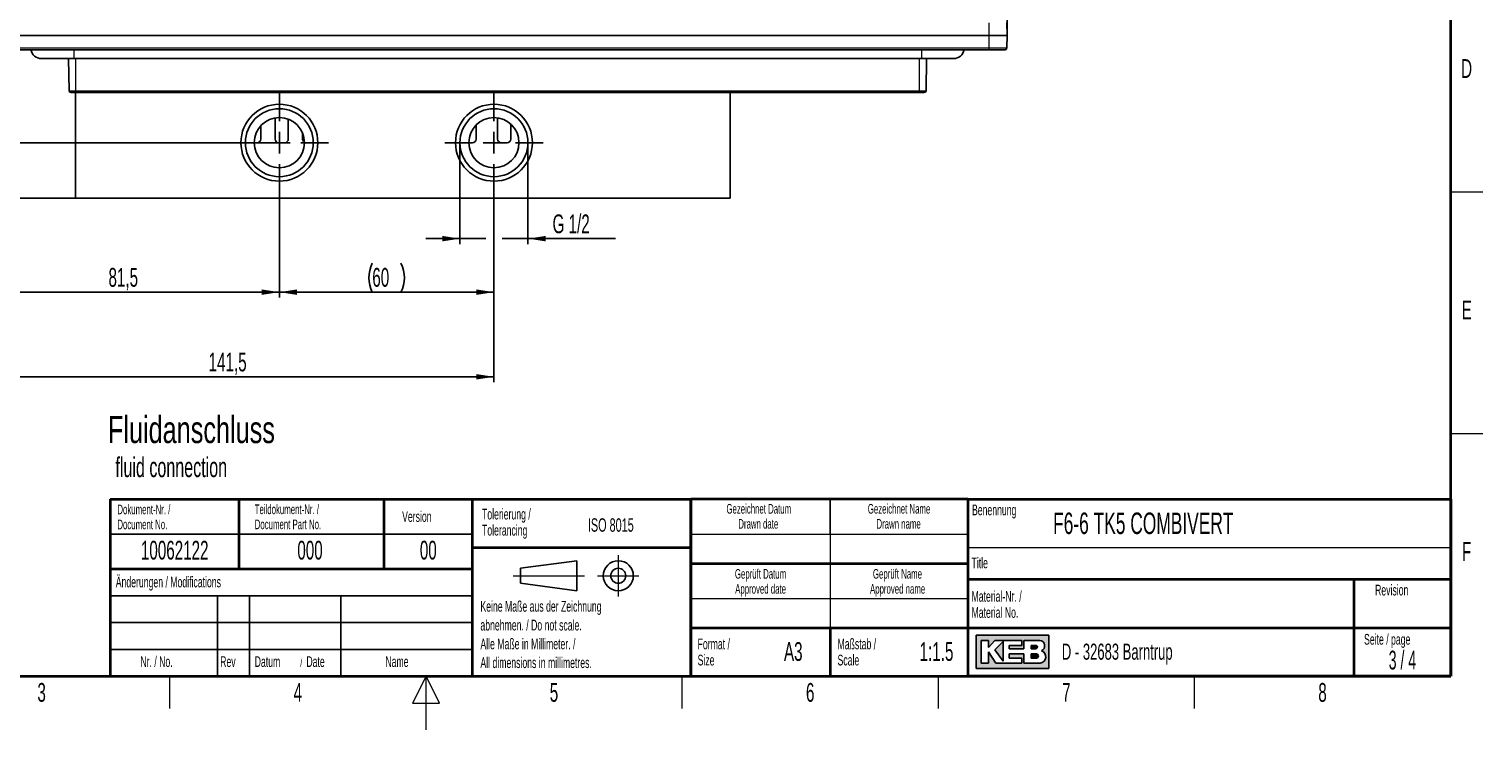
# Paper-space layout 'Blatt3' of a CAD drawing. Header units: millimetres. Extents: x 5 to 418, y 2 to 292.
# Tile 2 of 28: x 143 to 414, y 2 to 133. Entities that reach past the tile are written whole.
import ezdxf

# ---------------------------------------------------------------- set-up
doc = ezdxf.new("R2010")
doc.units = ezdxf.units.MM
doc.layers.add('SLD-0', color=7, linetype='Continuous')
doc.styles.add('SLDTEXTSTYLE0', font='TXT', dxfattribs={"width": 0.7})
doc.styles.add('SLDTEXTSTYLE1', font='TXT', dxfattribs={"width": 0.605})
doc.styles.add('SLDTEXTSTYLE2', font='TXT', dxfattribs={"width": 0.563})
doc.dimstyles.new('SLDDIMSTYLE3', dxfattribs={"dimtxt": 3.5, "dimasz": 3.302, "dimexe": 0, "dimexo": 0.0625, "dimgap": 0.875, "dimtad": 1, "dimlfac": 1.5, "dimrnd": 1e-09, "dimzin": 12, "dimdsep": 46, "dimtxsty": 'SLDTEXTSTYLE1', "dimsah": 1, "dimcen": 0.09, "dimadec": 0, "dimazin": 3, "dimtfac": 1, "dimtofl": 0, "dimtmove": 0, "dimatfit": 3, "dimfxl": 1, "dimfrac": 2, "dimtolj": 1, "dimtzin": 12, "dimarcsym": 0})
doc.dimstyles.new('SLDDIMSTYLE4', dxfattribs={"dimtxt": 3.5, "dimasz": 3.302, "dimexe": 0, "dimexo": 0.0625, "dimgap": 0.875, "dimtad": 1, "dimlfac": 1.5, "dimrnd": 1e-09, "dimzin": 12, "dimdsep": 46, "dimtxsty": 'SLDTEXTSTYLE1', "dimsah": 1, "dimcen": 0.09, "dimadec": 0, "dimazin": 3, "dimtfac": 1, "dimtmove": 0, "dimatfit": 0, "dimfxl": 1, "dimfrac": 2, "dimtolj": 1, "dimtzin": 12, "dimarcsym": 0})

# ---------------------------------------------------------------- blocks, each defined once
blk = doc.blocks.new('_D_10')
at = {"layer": 'SLD-0', "color": 7}
for p, q in [((133.8286861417, 128.7603251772), (120.5041386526, 128.7603251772)), ((121.5041386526, 128.7603251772), (121.5041386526, 111.4269918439)), ((138.6620194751, 128.7603251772), (136.8286861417, 128.7603251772)), ((133.8286861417, 111.4269918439), (120.5041386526, 111.4269918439)), ((189.6620194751, 111.4269918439), (136.8286861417, 111.4269918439))]:
    blk.add_line(p, q, dxfattribs=at)
for points in [[(121.5041386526, 128.7603251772), (120.9961386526, 125.4583251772), (122.0121386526, 125.4583251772)], [(121.5041386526, 111.4269918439), (122.0121386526, 114.7289918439), (120.9961386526, 114.7289918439)]]:
    blk.add_solid(points, dxfattribs=at)
at = {"layer": 'SLD-0', "color": 7, "insert": (116.9924013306, 117.4200474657), "char_height": 3.5, "attachment_point": 1, "rotation": 90.00000000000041, "style": 'SLDTEXTSTYLE1'}
blk.add_mtext('26', dxfattribs=at)
blk = doc.blocks.new('_D_11')
at = {"layer": 'SLD-0', "color": 7}
for p, q in [((133.8286861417, 128.7603251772), (106.3753702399, 128.7603251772)), ((107.3753702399, 128.7603251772), (107.3753702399, 101.0936585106)), ((138.6620194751, 128.7603251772), (136.8286861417, 128.7603251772)), ((133.8286861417, 101.0936585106), (106.3753702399, 101.0936585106)), ((151.6620194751, 101.0936585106), (136.8286861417, 101.0936585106))]:
    blk.add_line(p, q, dxfattribs=at)
for centre, radius, start, end in [((104.6896063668, 114.2342833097), 6.005550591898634, 63.4349488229, 116.5650511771), ((104.6896063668, 115.6197001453), 6.005550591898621, 243.4349488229, 296.5650511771)]:
    blk.add_arc(centre, radius, start, end, dxfattribs=at)
for points in [[(107.3753702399, 128.7603251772), (106.8673702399, 125.4583251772), (107.8833702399, 125.4583251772)], [(107.3753702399, 101.0936585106), (107.8833702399, 104.3956585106), (106.8673702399, 104.3956585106)]]:
    blk.add_solid(points, dxfattribs=at)
at = {"layer": 'SLD-0', "color": 7, "insert": (102.8636329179, 110.2481723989), "char_height": 3.5, "attachment_point": 1, "rotation": 90.00000000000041, "style": 'SLDTEXTSTYLE1'}
blk.add_mtext('41,5', dxfattribs=at)
blk = doc.blocks.new('_D_12')
at = {"layer": 'SLD-0', "color": 7}
for p, q in [((135.3286861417, 131.4269918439), (135.3286861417, 82.5739688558)), ((189.6620194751, 102.2603251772), (189.6620194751, 82.5739688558)), ((135.3286861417, 83.5739688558), (189.6620194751, 83.5739688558))]:
    blk.add_line(p, q, dxfattribs=at)
for points in [[(135.3286861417, 83.5739688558), (138.6306861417, 83.0659688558), (138.6306861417, 84.0819688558)], [(189.6620194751, 83.5739688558), (186.3600194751, 84.0819688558), (186.3600194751, 83.0659688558)]]:
    blk.add_solid(points, dxfattribs=at)
at = {"layer": 'SLD-0', "color": 7, "insert": (157.8165334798, 88.0857061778), "char_height": 3.5, "attachment_point": 1, "style": 'SLDTEXTSTYLE1'}
blk.add_mtext('81,5', dxfattribs=at)
blk = doc.blocks.new('_D_13')
at = {"layer": 'SLD-0', "color": 7}
for p, q in [((189.6620194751, 102.2603251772), (189.6620194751, 82.5739688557)), ((229.6620194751, 102.2603251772), (229.6620194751, 82.5739688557)), ((189.6620194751, 83.5739688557), (229.6620194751, 83.5739688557))]:
    blk.add_line(p, q, dxfattribs=at)
for centre, start, end in [((212.3599362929, 86.2597327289), 153.4349488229, 206.5650511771), ((206.96410289, 86.2597327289), 333.4349488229, 26.5650511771)]:
    blk.add_arc(centre, 6.005550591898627, start, end, dxfattribs=at)
for points in [[(189.6620194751, 83.5739688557), (192.9640194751, 83.0659688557), (192.9640194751, 84.0819688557)], [(229.6620194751, 83.5739688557), (226.3600194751, 84.0819688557), (226.3600194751, 83.0659688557)]]:
    blk.add_solid(points, dxfattribs=at)
at = {"layer": 'SLD-0', "color": 7, "insert": (206.9884085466, 88.0857061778), "char_height": 3.5, "attachment_point": 1, "style": 'SLDTEXTSTYLE1'}
blk.add_mtext('60', dxfattribs=at)
blk = doc.blocks.new('_D_14')
at = {"layer": 'SLD-0', "color": 7}
for p, q in [((135.3286861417, 131.4269918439), (135.3286861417, 66.8003379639)), ((229.6620194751, 102.2603251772), (229.6620194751, 66.8003379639)), ((135.3286861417, 67.8003379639), (229.6620194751, 67.8003379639))]:
    blk.add_line(p, q, dxfattribs=at)
for points in [[(135.3286861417, 67.8003379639), (138.6306861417, 67.2923379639), (138.6306861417, 68.3083379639)], [(229.6620194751, 67.8003379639), (226.3600194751, 68.3083379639), (226.3600194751, 67.2923379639)]]:
    blk.add_solid(points, dxfattribs=at)
at = {"layer": 'SLD-0', "color": 7, "insert": (176.4797279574, 72.3120752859), "char_height": 3.5, "attachment_point": 1, "style": 'SLDTEXTSTYLE1'}
blk.add_mtext('141,5', dxfattribs=at)
blk = doc.blocks.new('_D_15')
at = {"layer": 'SLD-0', "color": 7}
for p, q in [((189.9838176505, 248.6936585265), (106.3753702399, 248.6936585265)), ((107.3753702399, 128.7603251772), (107.3753702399, 248.6936585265)), ((138.6620194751, 128.7603251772), (106.3753702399, 128.7603251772))]:
    blk.add_line(p, q, dxfattribs=at)
for points in [[(107.3753702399, 248.6936585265), (106.8673702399, 245.3916585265), (107.8833702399, 245.3916585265)], [(107.3753702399, 128.7603251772), (107.8833702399, 132.0623251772), (106.8673702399, 132.0623251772)]]:
    blk.add_solid(points, dxfattribs=at)
at = {"layer": 'SLD-0', "color": 7, "insert": (102.8636329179, 182.7113670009), "char_height": 3.5, "attachment_point": 1, "rotation": 90, "style": 'SLDTEXTSTYLE1'}
blk.add_mtext('179,9', dxfattribs=at)
blk = doc.blocks.new('_D_16')
at = {"layer": 'SLD-0', "color": 7}
for p, q in [((135.3286861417, 131.4269918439), (135.3286861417, 266.6667559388)), ((135.3286861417, 265.6667559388), (325.3286861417, 265.6667559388)), ((325.3286861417, 131.4269918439), (325.3286861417, 266.6667559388))]:
    blk.add_line(p, q, dxfattribs=at)
for points in [[(135.3286861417, 265.6667559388), (138.6306861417, 265.1587559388), (138.6306861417, 266.1747559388)], [(325.3286861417, 265.6667559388), (322.0266861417, 266.1747559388), (322.0266861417, 265.1587559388)]]:
    blk.add_solid(points, dxfattribs=at)
at = {"layer": 'SLD-0', "color": 7, "insert": (226.3182695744, 270.1784932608), "char_height": 3.5, "attachment_point": 1, "style": 'SLDTEXTSTYLE1'}
blk.add_mtext('285', dxfattribs=at)
blk = doc.blocks.new('_D_17')
at = {"layer": 'SLD-0', "color": 7}
for p, q in [((223.3286861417, 111.4269918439), (223.3286861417, 92.5469074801)), ((235.9953528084, 111.4269918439), (235.9953528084, 92.5469074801)), ((223.3286861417, 93.5469074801), (216.9786861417, 93.5469074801)), ((223.3286861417, 93.5469074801), (228.1620194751, 93.5469074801)), ((231.1620194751, 93.5469074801), (235.9953528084, 93.5469074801)), ((235.9953528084, 93.5469074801), (252.3479573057, 93.5469074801))]:
    blk.add_line(p, q, dxfattribs=at)
for points in [[(223.3286861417, 93.5469074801), (220.0266861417, 94.0549074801), (220.0266861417, 93.0389074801)], [(235.9953528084, 93.5469074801), (239.2973528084, 93.0389074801), (239.2973528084, 94.0549074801)]]:
    blk.add_solid(points, dxfattribs=at)
at = {"layer": 'SLD-0', "color": 7, "insert": (240.588929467, 98.0586448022), "char_height": 3.5, "attachment_point": 1, "style": 'SLDTEXTSTYLE1'}
blk.add_mtext('G 1/2', dxfattribs=at)
blk = doc.blocks.new('SW_CENTERMARKSYMBOL_0')
at = {"layer": 'SLD-0', "color": 0}
for p, q in [((0, 4), (0, 9.1666666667)), ((-4, 0), (-9.1666666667, 0)), ((0, 0), (-2, 0)), ((0, 0), (0, 2)), ((0, 0), (0, -2)), ((0, 0), (2, 0)), ((4, 0), (9.1666666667, 0)), ((0, -4), (0, -9.1666666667))]:
    blk.add_line(p, q, dxfattribs=at)
blk = doc.blocks.new('SW_CENTERMARKSYMBOL_1')
at = {"layer": 'SLD-0', "color": 0}
for p, q in [((0, 4), (0, 9.1666666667)), ((-4, 0), (-9.1666666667, 0)), ((0, 0), (-2, 0)), ((0, 0), (0, 2)), ((0, 0), (0, -2)), ((0, 0), (2, 0)), ((4, 0), (9.1666666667, 0)), ((0, -4), (0, -9.1666666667))]:
    blk.add_line(p, q, dxfattribs=at)

psp = doc.layouts.new('Blatt3')

# ---------------------------------------------------------------- hatches: boundary and pattern name
at = {"linetype": 'Continuous'}
h = psp.add_hatch(color=7, dxfattribs=at)
h.paths.add_polyline_path([(319.519086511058, 13.45626988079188), (333.083981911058, 13.45626988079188), (333.083981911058, 19.65736492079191), (319.519086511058, 19.65736492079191)], flags=0)
edge = h.paths.add_edge_path(flags=0)
edge.add_arc((331.3188604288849, 15.61738520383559), 1.20464082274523, -81.72003226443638, 70.1709600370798, ccw=False)
edge.add_line((331.4923410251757, 14.42530131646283), (331.480008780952, 14.42519098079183))
edge.add_line((331.480008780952, 14.42519098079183), (328.4331606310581, 14.42519098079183))
edge.add_line((328.4331606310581, 14.42519098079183), (328.4331606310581, 16.16924896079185))
edge.add_line((328.4331606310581, 16.16924896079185), (325.7201815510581, 16.16924896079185))
edge.add_line((325.7201815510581, 16.16924896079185), (325.7201815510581, 15.39411208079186))
edge.add_line((325.7201815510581, 15.39411208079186), (328.0455921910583, 15.39411208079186))
edge.add_line((328.0455921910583, 15.39411208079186), (328.0455921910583, 14.42519098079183))
edge.add_line((328.0455921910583, 14.42519098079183), (323.2009866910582, 14.42519098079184))
edge.add_line((323.2009866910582, 14.42519098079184), (321.8444971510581, 16.55681740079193))
edge.add_line((321.8444971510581, 16.55681740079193), (321.8444971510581, 14.42519098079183))
edge.add_line((321.8444971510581, 14.42519098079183), (320.4880076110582, 14.42519098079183))
edge.add_line((320.4880076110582, 14.42519098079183), (320.4880076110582, 18.68844382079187))
edge.add_line((320.4880076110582, 18.68844382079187), (321.8444971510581, 18.68844382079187))
edge.add_line((321.8444971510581, 18.68844382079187), (321.8444971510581, 17.33195428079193))
edge.add_line((321.8444971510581, 17.33195428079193), (323.0072024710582, 18.68844382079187))
edge.add_line((323.0072024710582, 18.68844382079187), (328.0455921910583, 18.68844382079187))
edge.add_line((328.0455921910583, 18.68844382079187), (328.0455921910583, 17.71952272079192))
edge.add_line((328.0455921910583, 17.71952272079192), (325.7201815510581, 17.71952272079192))
edge.add_line((325.7201815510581, 17.71952272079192), (325.7201815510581, 17.13817006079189))
edge.add_line((325.7201815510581, 17.13817006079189), (328.4331606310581, 17.13817006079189))
edge.add_line((328.4331606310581, 17.13817006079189), (328.4331606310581, 18.68844382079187))
edge.add_line((328.4331606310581, 18.68844382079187), (331.4242487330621, 18.68844382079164))
edge.add_line((331.4242487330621, 18.68844382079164), (331.4256482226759, 18.68844382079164))
edge.add_line((331.4256482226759, 18.68844382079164), (331.4259454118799, 18.68845828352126))
edge.add_arc((331.2860949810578, 17.67430640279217), 1.023749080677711, -64.45894120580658, 82.14849338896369, ccw=False)
psp.add_hatch(color=7, dxfattribs=at).paths.add_polyline_path([(324.5574762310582, 14.81275942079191), (324.557476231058, 18.49465960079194), (323.0072024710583, 16.94438584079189)], flags=0)
h = psp.add_hatch(color=7, dxfattribs=at)
edge = h.paths.add_edge_path(flags=0)
edge.add_line((329.7896501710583, 17.13817006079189), (330.6013652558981, 17.13817006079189))
edge.add_arc((330.6568434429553, 17.42884639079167), 0.2959232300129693, 259.1945394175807, 460.8054605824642)
edge.add_line((330.6013652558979, 17.71952272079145), (329.7896501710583, 17.71952272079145))
edge.add_line((329.7896501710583, 17.71952272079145), (329.7896501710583, 17.13817006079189))
h = psp.add_hatch(color=7, dxfattribs=at)
edge = h.paths.add_edge_path(flags=0)
edge.add_line((329.7896501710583, 15.39411208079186), (330.7588584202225, 15.39411208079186))
edge.add_arc((330.7588584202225, 15.78168052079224), 0.3875684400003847, 270.0000000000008, 450.0000000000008)
edge.add_line((330.7588584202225, 16.16924896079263), (330.7386620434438, 16.16924896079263))
edge.add_line((330.7386620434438, 16.16924896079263), (329.7896501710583, 16.16924896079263))
edge.add_line((329.7896501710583, 16.16924896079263), (329.7896501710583, 15.39411208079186))

# ---------------------------------------------------------------- linework, layer by layer
at = {"color": 7, "linetype": 'Continuous', "lineweight": 18}
for p, q in [((321.9953528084, 131.4269918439), (321.9953528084, 133.766142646)), ((321.9953528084, 129.0878410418), (321.9953528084, 131.4269918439)), ((138.6620194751, 129.0878410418), (321.9953528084, 129.0878410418)), ((151.3286861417, 128.7603251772), (151.3286861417, 127.0936585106)), ((309.3286861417, 128.7603251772), (309.3286861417, 127.0936585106)), ((321.9953528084, 129.0878410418), (325.2878561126, 129.0878410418)), ((321.9953528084, 128.7603251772), (321.9953528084, 129.0878410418)), ((151.6620194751, 127.0936585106), (151.6620194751, 121.0878410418)), ((308.9953528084, 121.0878410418), (308.9953528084, 127.0936585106)), ((150.4626098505, 121.0878410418), (151.6620194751, 121.0878410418)), ((151.6620194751, 121.0878410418), (308.9953528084, 121.0878410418)), ((151.6620194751, 121.0878410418), (151.6620194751, 120.7603251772)), ((308.9953528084, 121.0878410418), (310.194762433, 121.0878410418)), ((308.9953528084, 121.0878410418), (308.9953528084, 120.7603251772))]:
    psp.add_line(p, q, dxfattribs=at)
at = {"color": 7, "linetype": 'Continuous', "lineweight": 25}
for p, q in [((325.2878561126, 133.766142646), (325.3286861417, 131.4269918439)), ((138.6620194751, 131.4269918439), (321.9953528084, 131.4269918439)), ((325.3286861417, 131.4269918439), (321.9953528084, 131.4269918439)), ((325.3286861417, 131.4269918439), (325.2878561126, 129.0878410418)), ((321.9953528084, 128.7603251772), (138.6620194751, 128.7603251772)), ((324.9545735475, 128.7603251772), (321.9953528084, 128.7603251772)), ((145.3286861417, 127.0936585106), (151.3286861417, 127.0936585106)), ((150.4626098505, 121.0878410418), (150.3577779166, 127.0936585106)), ((151.3286861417, 127.0936585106), (309.3286861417, 127.0936585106)), ((309.3286861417, 127.0936585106), (315.3286861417, 127.0936585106)), ((310.2995943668, 127.0936585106), (310.194762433, 121.0878410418)), ((151.6620194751, 120.7603251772), (150.7958924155, 120.7603251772)), ((151.6620194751, 120.7603251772), (151.6620194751, 101.0936585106)), ((151.6620194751, 120.7603251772), (273.6620194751, 120.7603251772)), ((273.6620194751, 101.0936585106), (273.6620194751, 120.7603251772)), ((308.9953528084, 120.7603251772), (273.6620194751, 120.7603251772)), ((309.8614798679, 120.7603251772), (308.9953528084, 120.7603251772)), ((186.1953528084, 112.0936585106), (186.1953528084, 114.5510917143)), ((188.8620194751, 116.0245757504), (188.8620194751, 112.0936585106)), ((191.3286861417, 112.0936585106), (191.3286861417, 115.7858907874)), ((226.3286861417, 112.0936585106), (226.3286861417, 114.6929781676)), ((230.3286861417, 116.0457939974), (230.3286861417, 112.0936585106)), ((232.7953528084, 112.0936585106), (232.7953528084, 114.8853151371)), ((184.9953528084, 111.4269918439), (185.5286861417, 111.4269918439)), ((189.5286861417, 111.4269918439), (190.6620194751, 111.4269918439)), ((193.9953528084, 113.1590426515), (193.9953528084, 112.0936585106)), ((224.9953528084, 111.4269918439), (225.6620194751, 111.4269918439)), ((230.9953528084, 111.4269918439), (232.1286861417, 111.4269918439)), ((151.6620194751, 101.0936585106), (273.6620194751, 101.0936585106))]:
    psp.add_line(p, q, dxfattribs=at)
for centre, radius in [((189.6620194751, 111.4269918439), 7.166666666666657), ((189.6620194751, 111.4269918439), 6.333333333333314), ((229.6620194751, 111.4269918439), 7.166666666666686), ((229.6620194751, 111.4269918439), 6.333333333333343), ((189.6620194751, 111.4269918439), 4.666666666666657), ((229.6620194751, 111.4269918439), 4.666666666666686)]:
    psp.add_circle(centre, radius, dxfattribs=at)
for centre, radius, start, end in [((145.3286861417, 129.0936585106), 2, 189.5940682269, 270), ((315.3286861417, 129.0936585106), 2.000000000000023, 270, 350.4059317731), ((324.9545735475, 129.0936585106), 0.3333333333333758, 270, 359), ((150.7958924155, 121.0936585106), 0.3333333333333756, 181, 270), ((309.8614798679, 121.0936585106), 0.3333333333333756, 270, 359), ((185.5286861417, 112.0936585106), 0.6666666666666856, 270, 0), ((189.5286861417, 112.0936585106), 0.6666666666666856, 180, 270), ((190.6620194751, 112.0936585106), 0.6666666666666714, 270, 0), ((194.6620194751, 112.0936585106), 0.6666666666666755, 180, 239.9141806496), ((225.6620194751, 112.0936585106), 0.6666666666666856, 270, 0), ((230.9953528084, 112.0936585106), 0.6666666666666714, 180, 270), ((232.1286861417, 112.0936585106), 0.6666666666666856, 270, 0)]:
    psp.add_arc(centre, radius, start, end, dxfattribs=at)
at = {"layer": 'SLD-0', "lineweight": 35}
for p, q in [((408, 12), (408, 282.5)), ((158.116731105, 45.0000000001), (225.616731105, 45.0000000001)), ((158.116731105, 45.0000000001), (158.116731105, 32.0000000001)), ((182.116731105, 45.0000000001), (182.116731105, 32.0000000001)), ((209.116731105, 45.0000000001), (209.116731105, 32.0000000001)), ((225.616731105, 45.0000000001), (225.616731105, 32.0000000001)), ((225.616731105, 45), (266.3304509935, 45)), ((225.616731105, 45), (225.616731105, 36)), ((266.3304509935, 12), (266.3304509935, 45)), ((266.3304509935, 45), (266.3304509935, 12)), ((318, 45), (266.3304509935, 45)), ((318, 45), (318, 12)), ((318, 45), (318, 40.1053465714)), ((318, 45), (408, 45)), ((318, 45), (318, 12)), ((408, 45), (408, 12)), ((225.616731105, 36), (266.3304509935, 36)), ((225.616731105, 36), (225.616731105, 12)), ((266.3304509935, 33), (318, 33)), ((158.116731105, 31.9999999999), (158.116731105, 12)), ((158.116731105, 31.9999999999), (225.616731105, 31.9999999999)), ((408, 30), (318, 30)), ((390, 12), (390, 30)), ((266.3304509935, 21), (318, 21)), ((292.3304509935, 21), (292.3304509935, 12)), ((318, 21), (390, 21)), ((390, 21), (408, 21)), ((26, 12), (408, 12)), ((225.616731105, 12), (266.3304509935, 12)), ((266.3304509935, 12), (318, 12))]:
    psp.add_line(p, q, dxfattribs=at)
at = {"layer": 'SLD-0', "lineweight": 18}
for p, q in [((408, 102.25), (414, 102.25)), ((408, 57.25), (414, 57.25)), ((266.3304509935, 38.5), (318, 38.5)), ((292.3304509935, 38.5), (292.3304509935, 33)), ((252.8396209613, 34.5746449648), (252.8396209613, 26.8746449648)), ((292.3304509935, 33), (292.3304509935, 26.5)), ((233.2396209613, 30.7246449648), (246.5396209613, 30.7246449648)), ((248.9896209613, 30.7246449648), (256.6896209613, 30.7246449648)), ((266.3304509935, 26.5), (318, 26.5)), ((292.3304509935, 26.5), (292.3304509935, 21)), ((169.25, 6), (169.25, 12)), ((264.75, 6), (264.75, 12)), ((312.5, 6), (312.5, 12)), ((360.25, 6), (360.25, 12))]:
    psp.add_line(p, q, dxfattribs=at)
at = {"layer": 'SLD-0'}
for p, q in [((292.3304509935, 45), (292.3304509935, 38.5)), ((158.116731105, 38.5000000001), (225.616731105, 38.5000000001)), ((158.116731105, 27), (225.616731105, 27)), ((178.116731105, 27), (178.116731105, 12)), ((184.116731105, 27), (184.116731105, 12)), ((201.116731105, 27), (201.116731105, 12)), ((158.116731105, 22), (225.616731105, 22)), ((158.116731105, 17), (225.616731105, 17)), ((331.4242487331, 18.6884438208), (331.4256482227, 18.6884438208)), ((331.4256482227, 18.6884438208), (331.4259454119, 18.6884582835)), ((331.480008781, 14.4251909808), (331.4923410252, 14.4253013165))]:
    psp.add_line(p, q, dxfattribs=at)
at = {"layer": 'SLD-0', "color": 7, "linetype": 'Continuous', "lineweight": 18}
for p, q in [((318, 36), (408, 36)), ((217, 12), (214.5, 7)), ((217, 2), (217, 12)), ((219.5, 7), (217, 12)), ((214.5, 7), (219.5, 7))]:
    psp.add_line(p, q, dxfattribs=at)
at = {"layer": 'SLD-0', "lineweight": 25}
for p, q in [((234.6396209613, 32.1246449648), (245.1396209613, 33.5246449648)), ((245.1396209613, 33.5246449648), (245.1396209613, 27.9246449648)), ((158.116731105, 32.0000000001), (225.616731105, 32.0000000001)), ((234.6396209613, 32.1246449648), (234.6396209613, 29.3246449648)), ((234.6396209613, 29.3246449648), (245.1396209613, 27.9246449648))]:
    psp.add_line(p, q, dxfattribs=at)
at = {"layer": 'SLD-0', "color": 7, "linetype": 'Continuous', "lineweight": 35}
for p, q in [((225.616731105, 31.9999999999), (225.616731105, 12)), ((158.116731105, 12), (225.616731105, 12)), ((408, 12), (318, 12))]:
    psp.add_line(p, q, dxfattribs=at)
at = {"layer": 'SLD-0', "linetype": 'Continuous'}
for p, q in [((333.0839819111, 19.6573649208), (319.5190865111, 19.6573649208)), ((319.5190865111, 19.6573649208), (319.5190865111, 13.4562698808)), ((333.0839819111, 13.4562698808), (333.0839819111, 19.6573649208)), ((321.8444971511, 18.6884438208), (320.4880076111, 18.6884438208)), ((320.4880076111, 18.6884438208), (320.4880076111, 14.4251909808)), ((321.8444971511, 17.3319542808), (323.0072024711, 18.6884438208)), ((321.8444971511, 17.3319542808), (321.8444971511, 18.6884438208)), ((321.8444971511, 14.4251909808), (321.8444971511, 16.5568174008)), ((321.8444971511, 16.5568174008), (323.2009866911, 14.4251909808)), ((323.0072024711, 18.6884438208), (328.0455921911, 18.6884438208)), ((324.5574762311, 18.4946596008), (323.0072024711, 16.9443858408)), ((323.0072024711, 16.9443858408), (324.5574762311, 14.8127594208)), ((324.5574762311, 18.4946596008), (324.5574762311, 14.8127594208)), ((325.7201815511, 17.7195227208), (325.7201815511, 17.1381700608)), ((328.0455921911, 17.7195227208), (325.7201815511, 17.7195227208)), ((325.7201815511, 17.1381700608), (328.4331606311, 17.1381700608)), ((328.0455921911, 18.6884438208), (328.0455921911, 17.7195227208)), ((331.4242487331, 18.6884438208), (328.4331606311, 18.6884438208)), ((328.4331606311, 17.1381700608), (328.4331606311, 18.6884438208)), ((329.7896501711, 17.7195227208), (330.6013652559, 17.7195227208)), ((329.7896501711, 17.7195227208), (329.7896501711, 17.1381700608)), ((329.7896501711, 17.1381700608), (330.6013652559, 17.1381700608)), ((331.4242487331, 18.6884438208), (331.4256482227, 18.6884438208)), ((331.4256482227, 18.6884438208), (331.4259454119, 18.6884582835)), ((320.4880076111, 14.4251909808), (321.8444971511, 14.4251909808)), ((323.2009866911, 14.4251909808), (328.0455921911, 14.4251909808)), ((325.7201815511, 16.1692489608), (325.7201815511, 15.3941120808)), ((328.4331606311, 16.1692489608), (325.7201815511, 16.1692489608)), ((325.7201815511, 15.3941120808), (328.0455921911, 15.3941120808)), ((328.0455921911, 15.3941120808), (328.0455921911, 14.4251909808)), ((328.4331606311, 14.4251909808), (328.4331606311, 16.1692489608)), ((331.480008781, 14.4251909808), (328.4331606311, 14.4251909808)), ((329.7896501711, 16.1692489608), (330.7588584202, 16.1692489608)), ((329.7896501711, 16.1692489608), (329.7896501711, 15.3941120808)), ((330.7588584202, 15.3941120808), (329.7896501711, 15.3941120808)), ((330.7386620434, 16.1692489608), (330.7588584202, 16.1692489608)), ((331.480008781, 14.4251909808), (331.4923410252, 14.4253013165)), ((319.5190865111, 13.4562698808), (333.0839819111, 13.4562698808))]:
    psp.add_line(p, q, dxfattribs=at)
at = {"layer": 'SLD-0', "lineweight": 25}
for radius in [2.799999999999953, 1.399999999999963]:
    psp.add_circle((252.8396209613, 30.7246449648), radius, dxfattribs=at)
at = {"layer": 'SLD-0', "linetype": 'Continuous'}
for centre, radius, start, end in [((330.656843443, 17.4288463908), 0.2959232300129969, 259.1945394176, 100.8054605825), ((331.2860949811, 17.6743064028), 1.023749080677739, 295.5410587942, 82.148493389), ((331.3188604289, 15.6173852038), 1.204640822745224, 278.2799677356, 70.1709600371), ((330.7588584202, 15.7816805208), 0.3875684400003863, 270, 90)]:
    psp.add_arc(centre, radius, start, end, dxfattribs=at)

# ---------------------------------------------------------------- block references
at = {"layer": 'SLD-0', "color": 7}
for name, p in [('SW_CENTERMARKSYMBOL_0', (189.6620194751, 111.4269918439)), ('SW_CENTERMARKSYMBOL_1', (229.6620194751, 111.4269918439))]:
    psp.add_blockref(name, p, dxfattribs=at)

# ---------------------------------------------------------------- texts
at = {"layer": 'SLD-0'}
for s, insert, char_height, attachment_point, style in [('D', (410.9596929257, 127.0010772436), 3.5, 2, 'SLDTEXTSTYLE1'), ('E', (410.9815679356, 82.0010772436), 3.5, 2, 'SLDTEXTSTYLE1'), ('Dokument-Nr. /', (159.4706948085, 43.9891162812), 1.8, 1, 'SLDTEXTSTYLE1'), ('Teildokument-Nr. /', (185.0721201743, 44.0073193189), 1.8, 1, 'SLDTEXTSTYLE1'), ('Tolerierung /', (227.4390961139, 43.2172116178), 2, 1, 'SLDTEXTSTYLE1'), ('Gezeichnet Datum', (279.0254468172, 44.103942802), 1.8, 2, 'SLDTEXTSTYLE1'), ('Gezeichnet Name', (305.1708434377, 44.1039425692), 1.8, 2, 'SLDTEXTSTYLE1'), ('Benennung', (318.7636716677, 43.9908879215), 2, 1, 'SLDTEXTSTYLE1'), ('Document No.', (159.4706948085, 41.189116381), 1.8, 1, 'SLDTEXTSTYLE1'), ('Document Part No.', (185.0721201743, 41.2073194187), 1.8, 1, 'SLDTEXTSTYLE1'), ('Version', (212.5452394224, 42.7601484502), 2, 1, 'SLDTEXTSTYLE1'), ('ISO 8015', (247.1715762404, 41.4342036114), 2.5, 1, 'SLDTEXTSTYLE1'), ('Drawn date', (278.9302899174, 41.3039429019), 1.8, 2, 'SLDTEXTSTYLE1'), ('Drawn name', (305.0870934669, 41.303942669), 1.8, 2, 'SLDTEXTSTYLE1'), ('F6-6 TK5 COMBIVERT', (333.8826865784, 42.5045192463), 4, 1, 'SLDTEXTSTYLE1'), ('Tolerancing', (227.4390961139, 40.2172115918), 2, 1, 'SLDTEXTSTYLE1'), ('10062122', (170.1557203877, 37.2429898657), 3.5, 2, 'SLDTEXTSTYLE1'), ('000', (195.3766861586, 37.2429898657), 3.5, 2, 'SLDTEXTSTYLE1'), ('00', (217.4240130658, 37.2527124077), 3.5, 2, 'SLDTEXTSTYLE1'), ('F', (410.9536166, 37.0010772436), 3.5, 2, 'SLDTEXTSTYLE1'), ('Title', (318.6797653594, 34.1107265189), 2, 1, 'SLDTEXTSTYLE1'), ('Änderungen / Modifications', (159.1698388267, 30.5619096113), 2, 1, 'SLDTEXTSTYLE1'), ('Geprüft Datum', (279.349366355, 31.9851255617), 1.8, 2, 'SLDTEXTSTYLE1'), ('Geprüft Name', (304.8761939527, 31.9851255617), 1.8, 2, 'SLDTEXTSTYLE1'), ('Approved date', (279.3620221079, 29.1851256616), 1.8, 2, 'SLDTEXTSTYLE1'), ('Approved name', (304.900256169, 29.1851256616), 1.8, 2, 'SLDTEXTSTYLE1'), ('Material-Nr. /', (318.6797653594, 27.8878268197), 2, 1, 'SLDTEXTSTYLE1'), ('Revision', (393.8965220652, 29.0591225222), 2, 1, 'SLDTEXTSTYLE1'), ('Keine Maße aus der Zeichnung', (227.1404191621, 26.0307047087), 2, 1, 'SLDTEXTSTYLE1'), ('Material No.', (318.6797653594, 24.8878267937), 2, 1, 'SLDTEXTSTYLE1'), ('abnehmen. / Do not scale.', (227.1404191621, 22.5307046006), 2, 1, 'SLDTEXTSTYLE1'), ('Alle Maße in Millimeter. /', (227.1404191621, 19.0307044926), 2, 1, 'SLDTEXTSTYLE1'), ('Format /', (267.6250939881, 19.0115942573), 2, 1, 'SLDTEXTSTYLE1'), ('Maßstab /', (293.7028556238, 19.0115944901), 2, 1, 'SLDTEXTSTYLE1'), ('Seite / page', (391.8390568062, 19.8830679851), 2, 1, 'SLDTEXTSTYLE1'), ('A3', (285.4514616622, 18.3608999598), 3.5, 2, 'SLDTEXTSTYLE1'), ('1:1.5', (312.1515178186, 18.3609001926), 3.5, 2, 'SLDTEXTSTYLE1'), ('D - 32683 Barntrup', (335.5202035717, 18.0786992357), 3, 1, 'SLDTEXTSTYLE1'), ('3 / 4', (398.998822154, 16.7706515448), 3.5, 2, 'SLDTEXTSTYLE2'), ('Nr. / No.', (163.7531858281, 15.7243863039), 2, 1, 'SLDTEXTSTYLE1'), ('Rev', (178.6350602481, 15.7243863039), 2, 1, 'SLDTEXTSTYLE1'), ('Datum', (185.0629406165, 15.7243863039), 2, 1, 'SLDTEXTSTYLE1'), ('/', (193.5459265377, 15.2242968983), 1.5, 1, 'SLDTEXTSTYLE1'), ('Date', (194.7021767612, 15.7243863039), 2, 1, 'SLDTEXTSTYLE1'), ('Name', (209.4275491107, 15.7290047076), 2, 1, 'SLDTEXTSTYLE1'), ('All dimensions in millimetres.', (227.1404191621, 15.5307043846), 2, 1, 'SLDTEXTSTYLE1'), ('Size', (267.6250939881, 16.0115942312), 2, 1, 'SLDTEXTSTYLE1'), ('Scale', (293.7028556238, 16.011594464), 2, 1, 'SLDTEXTSTYLE1'), ('3', (145.3527123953, 10.7429955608), 3.5, 2, 'SLDTEXTSTYLE1'), ('4', (193.1027123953, 10.7429955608), 3.5, 2, 'SLDTEXTSTYLE1'), ('5', (240.8527123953, 10.7429955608), 3.5, 2, 'SLDTEXTSTYLE1'), ('6', (288.6027123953, 10.7429955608), 3.5, 2, 'SLDTEXTSTYLE1'), ('7', (336.3527123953, 10.7429955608), 3.5, 2, 'SLDTEXTSTYLE1'), ('8', (384.1027123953, 10.7429955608), 3.5, 2, 'SLDTEXTSTYLE1')]:
    psp.add_mtext(s, dxfattribs=dict(at, insert=insert, char_height=char_height, attachment_point=attachment_point, style=style))
at = {"layer": 'SLD-0', "color": 7, "attachment_point": 1}
for s, insert, char_height, style in [('Fluidanschluss', (157.7122238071, 60.4726165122), 5.0270833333, 'SLDTEXTSTYLE0'), ('fluid connection', (159.1012863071, 52.8134919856), 3.7041666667, 'SLDTEXTSTYLE1')]:
    psp.add_mtext(s, dxfattribs=dict(at, insert=insert, char_height=char_height, style=style))

# ---------------------------------------------------------------- dimensions: what is measured, and where the dimension line sits
at = {"layer": 'SLD-0', "color": 7}
for base, p2, picture, middle in [((325.3286861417, 265.6667559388), (325.3286861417, 131.4269918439), '_D_16', (230.3286861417, 265.6667559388)), ((189.6620194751, 83.5739688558), (189.6620194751, 102.2603251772), '_D_12', (162.4953528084, 83.5739688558)), ((229.6620194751, 67.8003379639), (229.6620194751, 102.2603251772), '_D_14', (182.4953528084, 67.8003379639))]:
    dim = psp.add_linear_dim(base=base, p1=(135.3286861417, 131.4269918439), p2=p2, dimstyle='SLDDIMSTYLE3', dxfattribs=at)
    dim.commit()
    dim.dimension.update_dxf_attribs({"geometry": picture, "text_midpoint": middle, "dimtype": 160})
for base, p2, picture, middle in [((107.3753702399, 248.6936585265), (189.9838176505, 248.6936585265), '_D_15', (107.3753702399, 188.7269918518)), ((121.5041386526, 111.4269918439), (189.6620194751, 111.4269918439), '_D_10', (121.5041386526, 120.0936585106))]:
    dim = psp.add_linear_dim(base=base, p1=(138.6620194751, 128.7603251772), p2=p2, angle=90, dimstyle='SLDDIMSTYLE3', dxfattribs=at)
    dim.commit()
    dim.dimension.update_dxf_attribs({"geometry": picture, "text_midpoint": middle, "dimtype": 160})
dim = psp.add_linear_dim(base=(107.3753702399, 101.0936585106), p1=(138.6620194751, 128.7603251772), p2=(151.6620194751, 101.0936585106), angle=90, text='(<>)', dimstyle='SLDDIMSTYLE3', dxfattribs=at)
dim.commit()
dim.dimension.update_dxf_attribs({"geometry": '_D_11', "text_midpoint": (107.3753702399, 114.9269918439), "dimtype": 160})
for base, p1, p2, text, dimstyle, picture, middle in [((235.9953528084, 93.5469074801), (223.3286861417, 111.4269918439), (235.9953528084, 111.4269918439), 'G 1/2', 'SLDDIMSTYLE4', '_D_17', (246.4684433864, 93.5469074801)), ((229.6620194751, 83.5739688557), (189.6620194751, 102.2603251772), (229.6620194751, 102.2603251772), '(<>)', 'SLDDIMSTYLE3', '_D_13', (209.6620194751, 83.5739688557))]:
    dim = psp.add_linear_dim(base=base, p1=p1, p2=p2, text=text, dimstyle=dimstyle, dxfattribs=at)
    dim.commit()
    dim.dimension.update_dxf_attribs({"geometry": picture, "text_midpoint": middle, "dimtype": 160})

doc.saveas('drawing.dxf')
